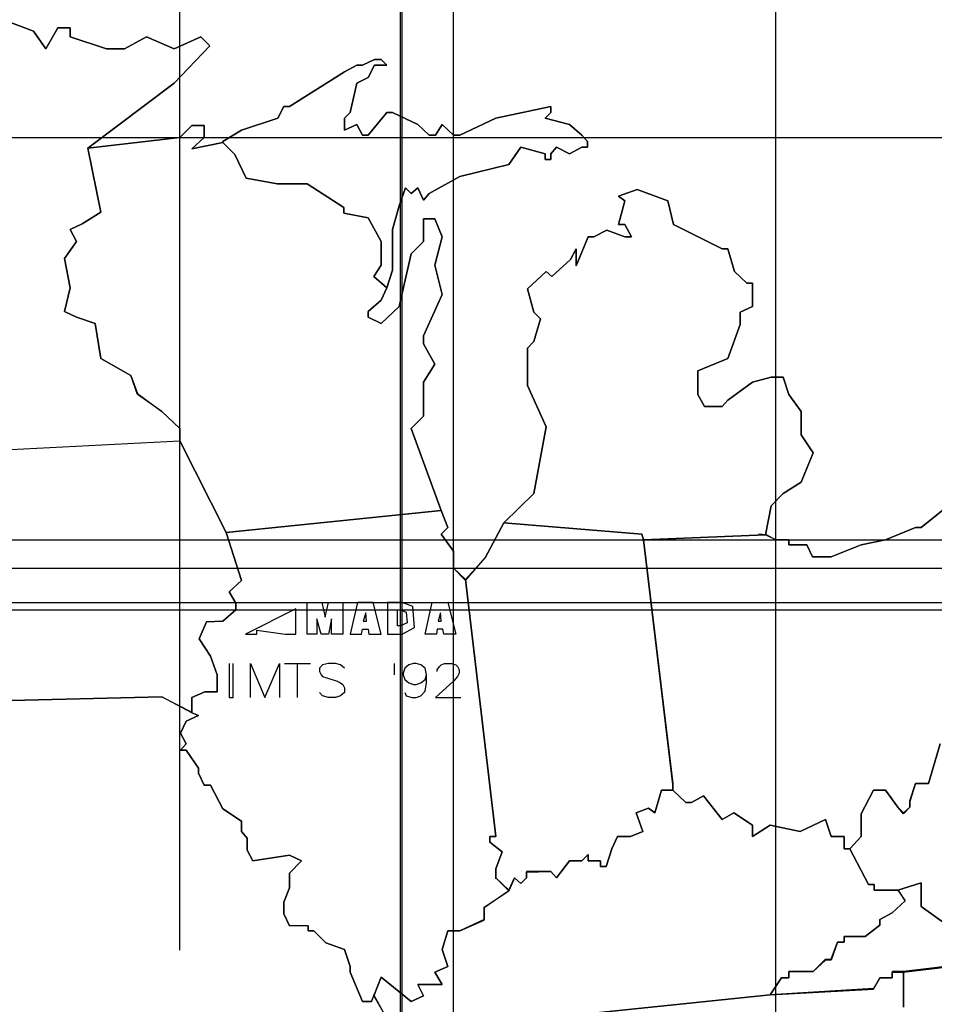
# Model space of a CAD drawing. Extents: x 0 to 4.67, y 0 to 2.74.
# Tile 3 of 4: x 2.43 to 3.55, y 1.28 to 2.49. Entities that reach past the tile are written whole.
import ezdxf

# ---------------------------------------------------------------- set-up
doc = ezdxf.new("R2010")
doc.units = 0
doc.header["$PDMODE"] = 2
doc.layers.add('CK_LEVEL_1', color=7, linetype='CONTINUOUS')

msp = doc.modelspace()

# ---------------------------------------------------------------- linework, layer by layer
at = {"layer": 'CK_LEVEL_1', "color": 2, "linetype": 'CONTINUOUS'}
for p, q in [((2.445, 2.479), (2.408, 2.493)), ((2.408, 2.493), (2.445, 2.479)), ((2.46, 2.457), (2.445, 2.479)), ((2.445, 2.479), (2.46, 2.457)), ((2.475, 2.483), (2.46, 2.457)), ((2.46, 2.457), (2.475, 2.483)), ((2.49, 2.483), (2.475, 2.483)), ((2.475, 2.483), (2.49, 2.483)), ((2.49, 2.472), (2.49, 2.483)), ((2.49, 2.483), (2.49, 2.472)), ((2.535, 2.457), (2.49, 2.472)), ((2.49, 2.472), (2.535, 2.457)), ((2.584, 2.472), (2.557, 2.457)), ((2.557, 2.457), (2.584, 2.472)), ((2.618, 2.457), (2.584, 2.472)), ((2.584, 2.472), (2.618, 2.457)), ((2.651, 2.472), (2.618, 2.457)), ((2.618, 2.457), (2.651, 2.472)), ((2.662, 2.461), (2.651, 2.472)), ((2.651, 2.472), (2.662, 2.461)), ((2.618, 2.415), (2.662, 2.461)), ((2.662, 2.461), (2.618, 2.415)), ((2.557, 2.457), (2.535, 2.457)), ((2.535, 2.457), (2.557, 2.457)), ((2.843, 2.437), (2.828, 2.429)), ((2.828, 2.429), (2.843, 2.437)), ((2.85, 2.437), (2.843, 2.437)), ((2.843, 2.437), (2.85, 2.437)), ((2.865, 2.444), (2.85, 2.437)), ((2.85, 2.437), (2.865, 2.444)), ((2.857, 2.422), (2.865, 2.437)), ((2.865, 2.437), (2.857, 2.422)), ((2.873, 2.444), (2.865, 2.444)), ((2.865, 2.444), (2.873, 2.444)), ((2.865, 2.437), (2.88, 2.437)), ((2.88, 2.437), (2.865, 2.437)), ((2.88, 2.437), (2.873, 2.444)), ((2.873, 2.444), (2.88, 2.437)), ((2.828, 2.429), (2.76, 2.386)), ((2.76, 2.386), (2.828, 2.429)), ((2.512, 2.335), (2.618, 2.415)), ((2.618, 2.415), (2.512, 2.335)), ((2.835, 2.379), (2.843, 2.415)), ((2.843, 2.415), (2.835, 2.379)), ((2.843, 2.415), (2.857, 2.422)), ((2.857, 2.422), (2.843, 2.415)), ((2.753, 2.386), (2.746, 2.372)), ((2.746, 2.372), (2.753, 2.386)), ((2.76, 2.386), (2.753, 2.386)), ((2.753, 2.386), (2.76, 2.386)), ((2.828, 2.372), (2.835, 2.379)), ((2.835, 2.379), (2.828, 2.372)), ((2.88, 2.379), (2.857, 2.351)), ((2.857, 2.351), (2.88, 2.379)), ((2.887, 2.379), (2.88, 2.379)), ((2.88, 2.379), (2.887, 2.379)), ((2.918, 2.364), (2.887, 2.379)), ((2.887, 2.379), (2.918, 2.364)), ((3.082, 2.386), (3.014, 2.372)), ((3.014, 2.372), (3.082, 2.386)), ((3.075, 2.372), (3.082, 2.379)), ((3.082, 2.379), (3.075, 2.372)), ((3.082, 2.379), (3.082, 2.386)), ((3.082, 2.386), (3.082, 2.379)), ((2.64, 2.363), (2.625, 2.348)), ((2.625, 2.348), (2.64, 2.363)), ((2.655, 2.363), (2.64, 2.363)), ((2.64, 2.363), (2.655, 2.363)), ((2.655, 2.348), (2.655, 2.363)), ((2.655, 2.363), (2.655, 2.348)), ((2.746, 2.372), (2.701, 2.357)), ((2.701, 2.357), (2.746, 2.372)), ((2.828, 2.357), (2.828, 2.372)), ((2.828, 2.372), (2.828, 2.357)), ((2.843, 2.364), (2.828, 2.357)), ((2.828, 2.357), (2.843, 2.364)), ((2.85, 2.351), (2.843, 2.364)), ((2.843, 2.364), (2.85, 2.351)), ((2.932, 2.351), (2.918, 2.364)), ((2.918, 2.364), (2.932, 2.351)), ((2.948, 2.364), (2.94, 2.351)), ((2.94, 2.351), (2.948, 2.364)), ((2.962, 2.351), (2.948, 2.364)), ((2.948, 2.364), (2.962, 2.351)), ((3.014, 2.372), (2.97, 2.351)), ((2.97, 2.351), (3.014, 2.372)), ((3.105, 2.364), (3.075, 2.372)), ((3.075, 2.372), (3.105, 2.364)), ((3.12, 2.351), (3.105, 2.364)), ((3.105, 2.364), (3.12, 2.351)), ((2.701, 2.357), (2.678, 2.343)), ((2.678, 2.343), (2.701, 2.357)), ((2.857, 2.351), (2.85, 2.351)), ((2.85, 2.351), (2.857, 2.351)), ((2.94, 2.351), (2.932, 2.351)), ((2.932, 2.351), (2.94, 2.351)), ((2.97, 2.351), (2.962, 2.351)), ((2.962, 2.351), (2.97, 2.351)), ((3.127, 2.343), (3.12, 2.351)), ((3.12, 2.351), (3.127, 2.343)), ((2.625, 2.348), (2.512, 2.335)), ((2.512, 2.335), (2.625, 2.348)), ((2.64, 2.334), (2.655, 2.348)), ((2.655, 2.348), (2.64, 2.334)), ((2.678, 2.342), (2.64, 2.334)), ((2.64, 2.334), (2.678, 2.342)), ((2.678, 2.343), (2.678, 2.342)), ((2.678, 2.342), (2.678, 2.343)), ((2.678, 2.342), (2.693, 2.327)), ((2.693, 2.327), (2.678, 2.342)), ((3.127, 2.336), (3.127, 2.343)), ((3.127, 2.343), (3.127, 2.336)), ((2.512, 2.335), (2.528, 2.256)), ((2.528, 2.256), (2.512, 2.335)), ((2.693, 2.327), (2.707, 2.298)), ((2.707, 2.298), (2.693, 2.327)), ((3.03, 2.315), (3.045, 2.336)), ((3.045, 2.336), (3.03, 2.315)), ((3.045, 2.336), (3.075, 2.328)), ((3.075, 2.328), (3.045, 2.336)), ((3.075, 2.328), (3.075, 2.321)), ((3.075, 2.321), (3.075, 2.328)), ((3.082, 2.328), (3.089, 2.336)), ((3.089, 2.336), (3.082, 2.328)), ((3.082, 2.321), (3.082, 2.328)), ((3.082, 2.328), (3.082, 2.321)), ((3.089, 2.336), (3.105, 2.328)), ((3.105, 2.328), (3.089, 2.336)), ((3.105, 2.328), (3.12, 2.336)), ((3.12, 2.336), (3.105, 2.328)), ((3.12, 2.336), (3.127, 2.336)), ((3.127, 2.336), (3.12, 2.336)), ((2.97, 2.3), (3.03, 2.315)), ((3.03, 2.315), (2.97, 2.3)), ((3.075, 2.321), (3.082, 2.321)), ((3.082, 2.321), (3.075, 2.321)), ((2.707, 2.298), (2.745, 2.291)), ((2.745, 2.291), (2.707, 2.298)), ((2.745, 2.291), (2.782, 2.291)), ((2.782, 2.291), (2.745, 2.291)), ((2.782, 2.291), (2.827, 2.262)), ((2.827, 2.262), (2.782, 2.291)), ((2.932, 2.279), (2.97, 2.3)), ((2.97, 2.3), (2.932, 2.279)), ((2.895, 2.264), (2.903, 2.286)), ((2.903, 2.286), (2.895, 2.264)), ((2.903, 2.286), (2.91, 2.279)), ((2.91, 2.279), (2.903, 2.286)), ((2.91, 2.279), (2.918, 2.286)), ((2.918, 2.286), (2.91, 2.279)), ((2.918, 2.286), (2.925, 2.271)), ((2.925, 2.271), (2.918, 2.286)), ((2.925, 2.271), (2.932, 2.279)), ((2.932, 2.279), (2.925, 2.271)), ((3.188, 2.284), (3.165, 2.276)), ((3.165, 2.276), (3.188, 2.284)), ((3.226, 2.27), (3.188, 2.284)), ((3.188, 2.284), (3.226, 2.27)), ((3.165, 2.276), (3.173, 2.27)), ((3.173, 2.27), (3.165, 2.276)), ((3.173, 2.27), (3.165, 2.241)), ((3.165, 2.241), (3.173, 2.27)), ((3.233, 2.241), (3.226, 2.27)), ((3.226, 2.27), (3.233, 2.241)), ((2.528, 2.256), (2.505, 2.242)), ((2.505, 2.242), (2.528, 2.256)), ((2.827, 2.262), (2.827, 2.255)), ((2.827, 2.255), (2.827, 2.262)), ((2.827, 2.255), (2.857, 2.249)), ((2.857, 2.249), (2.827, 2.255)), ((2.887, 2.235), (2.895, 2.264)), ((2.895, 2.264), (2.887, 2.235)), ((2.505, 2.242), (2.49, 2.235)), ((2.49, 2.235), (2.505, 2.242)), ((2.857, 2.249), (2.873, 2.22)), ((2.873, 2.22), (2.857, 2.249)), ((2.939, 2.248), (2.925, 2.248)), ((2.925, 2.248), (2.925, 2.22)), ((2.925, 2.22), (2.925, 2.248)), ((2.925, 2.248), (2.939, 2.248)), ((2.948, 2.226), (2.939, 2.248)), ((2.939, 2.248), (2.948, 2.226)), ((2.49, 2.235), (2.498, 2.22)), ((2.498, 2.22), (2.49, 2.235)), ((2.887, 2.185), (2.887, 2.235)), ((2.887, 2.235), (2.887, 2.185)), ((3.151, 2.234), (3.135, 2.226)), ((3.135, 2.226), (3.151, 2.234)), ((3.173, 2.226), (3.151, 2.234)), ((3.151, 2.234), (3.173, 2.226)), ((3.165, 2.241), (3.173, 2.241)), ((3.173, 2.241), (3.165, 2.241)), ((3.173, 2.241), (3.181, 2.226)), ((3.181, 2.226), (3.173, 2.241)), ((3.293, 2.211), (3.233, 2.241)), ((3.233, 2.241), (3.293, 2.211)), ((2.498, 2.22), (2.483, 2.199)), ((2.483, 2.199), (2.498, 2.22)), ((2.873, 2.22), (2.873, 2.191)), ((2.873, 2.191), (2.873, 2.22)), ((2.925, 2.22), (2.91, 2.205)), ((2.91, 2.205), (2.925, 2.22)), ((2.939, 2.191), (2.948, 2.226)), ((2.948, 2.226), (2.939, 2.191)), ((3.128, 2.226), (3.113, 2.19)), ((3.113, 2.19), (3.128, 2.226)), ((3.135, 2.226), (3.128, 2.226)), ((3.128, 2.226), (3.135, 2.226)), ((3.181, 2.226), (3.173, 2.226)), ((3.173, 2.226), (3.181, 2.226)), ((2.91, 2.205), (2.895, 2.14)), ((2.895, 2.14), (2.91, 2.205)), ((3.113, 2.211), (3.106, 2.198)), ((3.106, 2.198), (3.113, 2.211)), ((3.113, 2.19), (3.113, 2.211)), ((3.113, 2.211), (3.113, 2.19)), ((3.3, 2.211), (3.293, 2.211)), ((3.293, 2.211), (3.3, 2.211)), ((3.308, 2.183), (3.3, 2.211)), ((3.3, 2.211), (3.308, 2.183)), ((2.483, 2.199), (2.49, 2.163)), ((2.49, 2.163), (2.483, 2.199)), ((3.106, 2.198), (3.083, 2.177)), ((3.083, 2.177), (3.106, 2.198)), ((2.873, 2.191), (2.864, 2.177)), ((2.864, 2.177), (2.873, 2.191)), ((2.88, 2.163), (2.887, 2.185)), ((2.887, 2.185), (2.88, 2.163)), ((2.948, 2.155), (2.939, 2.191)), ((2.939, 2.191), (2.948, 2.155)), ((3.076, 2.183), (3.053, 2.162)), ((3.053, 2.162), (3.076, 2.183)), ((3.083, 2.177), (3.076, 2.183)), ((3.076, 2.183), (3.083, 2.177)), ((3.323, 2.169), (3.308, 2.183)), ((3.308, 2.183), (3.323, 2.169)), ((2.864, 2.177), (2.88, 2.163)), ((2.88, 2.163), (2.864, 2.177)), ((3.33, 2.169), (3.323, 2.169)), ((3.323, 2.169), (3.33, 2.169)), ((3.33, 2.14), (3.33, 2.169)), ((3.33, 2.169), (3.33, 2.14)), ((2.49, 2.163), (2.483, 2.134)), ((2.483, 2.134), (2.49, 2.163)), ((2.873, 2.148), (2.88, 2.163)), ((2.88, 2.163), (2.873, 2.148)), ((3.053, 2.162), (3.061, 2.133)), ((3.061, 2.133), (3.053, 2.162)), ((2.857, 2.134), (2.873, 2.148)), ((2.873, 2.148), (2.857, 2.134)), ((2.925, 2.104), (2.948, 2.155)), ((2.948, 2.155), (2.925, 2.104)), ((2.483, 2.134), (2.498, 2.127)), ((2.498, 2.127), (2.483, 2.134)), ((2.857, 2.127), (2.857, 2.134)), ((2.857, 2.134), (2.857, 2.127)), ((2.895, 2.14), (2.873, 2.119)), ((2.873, 2.119), (2.895, 2.14)), ((3.061, 2.133), (3.069, 2.125)), ((3.069, 2.125), (3.061, 2.133)), ((3.315, 2.133), (3.33, 2.14)), ((3.33, 2.14), (3.315, 2.133)), ((3.315, 2.118), (3.315, 2.133)), ((3.315, 2.133), (3.315, 2.118)), ((2.498, 2.127), (2.521, 2.119)), ((2.521, 2.119), (2.498, 2.127)), ((2.873, 2.119), (2.857, 2.127)), ((2.857, 2.127), (2.873, 2.119)), ((3.069, 2.125), (3.061, 2.097)), ((3.061, 2.097), (3.069, 2.125)), ((2.521, 2.119), (2.528, 2.076)), ((2.528, 2.076), (2.521, 2.119)), ((3.3, 2.076), (3.315, 2.118)), ((3.315, 2.118), (3.3, 2.076)), ((2.925, 2.094), (2.925, 2.104)), ((2.925, 2.104), (2.925, 2.094)), ((3.061, 2.097), (3.053, 2.089)), ((3.053, 2.089), (3.061, 2.097)), ((2.939, 2.069), (2.925, 2.094)), ((2.925, 2.094), (2.939, 2.069)), ((3.053, 2.089), (3.053, 2.043)), ((3.053, 2.043), (3.053, 2.089)), ((2.528, 2.076), (2.565, 2.055)), ((2.565, 2.055), (2.528, 2.076)), ((3.263, 2.061), (3.3, 2.076)), ((3.3, 2.076), (3.263, 2.061)), ((2.925, 2.047), (2.939, 2.069)), ((2.939, 2.069), (2.925, 2.047)), ((3.263, 2.032), (3.263, 2.061)), ((3.263, 2.061), (3.263, 2.032)), ((2.565, 2.055), (2.573, 2.033)), ((2.573, 2.032), (2.565, 2.055)), ((3.353, 2.053), (3.33, 2.047)), ((3.33, 2.047), (3.353, 2.053)), ((3.368, 2.053), (3.353, 2.053)), ((3.353, 2.053), (3.368, 2.053)), ((3.375, 2.032), (3.368, 2.053)), ((3.368, 2.053), (3.375, 2.032)), ((2.925, 2.005), (2.925, 2.047)), ((2.925, 2.047), (2.925, 2.005)), ((3.053, 2.043), (3.076, 1.992)), ((3.076, 1.992), (3.053, 2.043)), ((3.33, 2.047), (3.3, 2.025)), ((3.3, 2.025), (3.33, 2.047)), ((2.573, 2.033), (2.603, 2.011)), ((2.603, 2.011), (2.573, 2.032)), ((3.271, 2.017), (3.263, 2.032)), ((3.263, 2.032), (3.271, 2.017)), ((3.3, 2.025), (3.293, 2.017)), ((3.293, 2.017), (3.3, 2.025)), ((3.39, 2.011), (3.375, 2.032)), ((3.375, 2.032), (3.39, 2.011)), ((3.293, 2.017), (3.271, 2.017)), ((3.271, 2.017), (3.293, 2.017)), ((2.603, 2.011), (2.625, 1.99)), ((2.625, 1.99), (2.603, 2.011)), ((2.91, 1.99), (2.925, 2.005)), ((2.925, 2.005), (2.91, 1.99)), ((3.39, 1.982), (3.39, 2.011)), ((3.39, 2.011), (3.39, 1.982)), ((2.625, 1.99), (2.625, 1.975)), ((2.625, 1.975), (2.625, 1.99)), ((2.947, 1.889), (2.91, 1.99)), ((2.91, 1.99), (2.947, 1.889)), ((3.076, 1.992), (3.061, 1.91)), ((3.061, 1.91), (3.076, 1.992)), ((2.378, 1.962), (2.625, 1.975)), ((2.625, 1.975), (2.682, 1.862)), ((2.682, 1.862), (2.625, 1.975)), ((3.405, 1.96), (3.39, 1.982)), ((3.39, 1.982), (3.405, 1.96)), ((3.39, 1.924), (3.405, 1.96)), ((3.405, 1.96), (3.39, 1.924)), ((3.368, 1.91), (3.39, 1.924)), ((3.39, 1.924), (3.368, 1.91)), ((3.061, 1.91), (3.024, 1.874)), ((3.024, 1.874), (3.061, 1.91)), ((3.353, 1.895), (3.368, 1.91)), ((3.368, 1.91), (3.353, 1.895)), ((3.591, 1.911), (3.538, 1.868)), ((3.538, 1.868), (3.591, 1.911)), ((3.346, 1.859), (3.353, 1.895)), ((3.353, 1.895), (3.346, 1.859)), ((2.682, 1.862), (2.947, 1.889)), ((2.947, 1.889), (2.682, 1.862)), ((2.955, 1.868), (2.947, 1.889)), ((2.947, 1.889), (2.955, 1.868)), ((2.947, 1.86), (2.955, 1.868)), ((2.955, 1.868), (2.947, 1.86)), ((3.024, 1.874), (3.001, 1.831)), ((3.001, 1.831), (3.024, 1.874)), ((3.024, 1.874), (3.194, 1.86)), ((3.194, 1.86), (3.024, 1.874)), ((3.531, 1.868), (3.494, 1.853)), ((3.494, 1.853), (3.531, 1.868)), ((3.538, 1.868), (3.531, 1.868)), ((3.531, 1.868), (3.538, 1.868)), ((2.682, 1.862), (2.701, 1.803)), ((2.701, 1.803), (2.682, 1.862)), ((2.962, 1.839), (2.947, 1.86)), ((2.947, 1.86), (2.962, 1.839)), ((3.194, 1.86), (3.196, 1.853)), ((3.196, 1.853), (3.194, 1.86)), ((3.196, 1.853), (3.346, 1.859)), ((3.346, 1.859), (3.196, 1.853)), ((3.346, 1.859), (3.338, 1.86)), ((3.346, 1.859), (3.346, 1.86)), ((3.346, 1.86), (3.359, 1.853)), ((3.359, 1.853), (3.346, 1.859)), ((3.232, 1.552), (3.196, 1.853)), ((3.196, 1.853), (3.232, 1.553)), ((3.375, 1.853), (3.359, 1.853)), ((3.359, 1.853), (3.375, 1.853)), ((3.375, 1.847), (3.375, 1.853)), ((3.375, 1.853), (3.375, 1.847)), ((3.397, 1.847), (3.375, 1.847)), ((3.375, 1.847), (3.397, 1.847)), ((3.404, 1.832), (3.397, 1.847)), ((3.397, 1.847), (3.404, 1.832)), ((3.464, 1.847), (3.427, 1.832)), ((3.427, 1.832), (3.464, 1.847)), ((3.494, 1.853), (3.464, 1.847)), ((3.464, 1.847), (3.494, 1.853)), ((2.962, 1.818), (2.962, 1.839)), ((2.962, 1.839), (2.962, 1.818)), ((3.001, 1.831), (2.977, 1.804)), ((2.977, 1.803), (3.001, 1.831)), ((3.427, 1.832), (3.404, 1.832)), ((3.404, 1.832), (3.427, 1.832)), ((2.977, 1.804), (2.962, 1.818)), ((2.962, 1.818), (2.977, 1.803)), ((2.701, 1.803), (2.686, 1.789)), ((2.686, 1.789), (2.701, 1.803)), ((3.014, 1.488), (2.977, 1.804)), ((2.977, 1.804), (3.014, 1.488)), ((2.686, 1.789), (2.694, 1.775)), ((2.694, 1.775), (2.686, 1.789)), ((2.694, 1.775), (2.694, 1.767)), ((2.694, 1.767), (2.694, 1.775)), ((2.782, 1.737), (2.782, 1.776)), ((2.782, 1.776), (2.8, 1.776)), ((2.8, 1.776), (2.804, 1.758)), ((2.804, 1.758), (2.808, 1.776)), ((2.808, 1.776), (2.826, 1.776)), ((2.826, 1.776), (2.826, 1.737)), ((2.844, 1.776), (2.835, 1.737)), ((2.854, 1.776), (2.844, 1.776)), ((2.863, 1.776), (2.854, 1.776)), ((2.873, 1.737), (2.863, 1.776)), ((2.899, 1.776), (2.881, 1.776)), ((2.881, 1.776), (2.881, 1.737)), ((2.912, 1.771), (2.899, 1.776)), ((2.914, 1.745), (2.912, 1.771)), ((2.927, 1.737), (2.936, 1.776)), ((2.936, 1.776), (2.946, 1.776)), ((2.946, 1.776), (2.955, 1.776)), ((2.955, 1.776), (2.965, 1.737)), ((2.694, 1.767), (2.678, 1.753)), ((2.678, 1.753), (2.694, 1.767)), ((2.768, 1.768), (2.706, 1.737)), ((2.768, 1.737), (2.768, 1.768)), ((2.854, 1.763), (2.851, 1.753)), ((2.855, 1.753), (2.854, 1.763)), ((2.893, 1.747), (2.893, 1.767)), ((2.893, 1.767), (2.897, 1.767)), ((2.897, 1.767), (2.904, 1.764)), ((2.904, 1.764), (2.905, 1.751)), ((2.946, 1.763), (2.943, 1.753)), ((2.947, 1.753), (2.946, 1.763)), ((2.658, 1.752), (2.649, 1.731)), ((2.649, 1.731), (2.658, 1.752)), ((2.678, 1.753), (2.658, 1.752)), ((2.658, 1.752), (2.678, 1.753)), ((2.799, 1.737), (2.794, 1.756)), ((2.794, 1.756), (2.794, 1.737)), ((2.812, 1.756), (2.808, 1.737)), ((2.812, 1.737), (2.812, 1.756)), ((2.851, 1.753), (2.855, 1.753)), ((2.897, 1.747), (2.893, 1.747)), ((2.905, 1.751), (2.897, 1.747)), ((2.899, 1.737), (2.914, 1.745)), ((2.943, 1.753), (2.947, 1.753)), ((2.706, 1.737), (2.72, 1.737)), ((2.72, 1.737), (2.72, 1.742)), ((2.72, 1.742), (2.755, 1.737)), ((2.755, 1.737), (2.768, 1.737)), ((2.794, 1.737), (2.782, 1.737)), ((2.808, 1.737), (2.799, 1.737)), ((2.826, 1.737), (2.812, 1.737)), ((2.835, 1.737), (2.849, 1.737)), ((2.849, 1.737), (2.85, 1.743)), ((2.85, 1.743), (2.857, 1.743)), ((2.857, 1.743), (2.858, 1.737)), ((2.858, 1.737), (2.873, 1.737)), ((2.881, 1.737), (2.899, 1.737)), ((2.941, 1.737), (2.927, 1.737)), ((2.942, 1.743), (2.941, 1.737)), ((2.949, 1.743), (2.942, 1.743)), ((2.95, 1.737), (2.949, 1.743)), ((2.965, 1.737), (2.95, 1.737)), ((2.649, 1.731), (2.663, 1.71)), ((2.663, 1.71), (2.649, 1.731)), ((2.663, 1.71), (2.671, 1.687)), ((2.671, 1.687), (2.663, 1.71)), ((2.686, 1.701), (2.686, 1.659)), ((2.691, 1.659), (2.691, 1.701)), ((2.712, 1.659), (2.712, 1.701)), ((2.712, 1.701), (2.73, 1.659)), ((2.73, 1.659), (2.748, 1.701)), ((2.748, 1.701), (2.748, 1.659)), ((2.754, 1.701), (2.786, 1.701)), ((2.77, 1.659), (2.77, 1.701)), ((2.801, 1.699), (2.797, 1.695)), ((2.808, 1.701), (2.801, 1.699)), ((2.817, 1.701), (2.808, 1.701)), ((2.823, 1.699), (2.817, 1.701)), ((2.828, 1.695), (2.823, 1.699)), ((2.889, 1.701), (2.889, 1.687)), ((2.907, 1.699), (2.902, 1.695)), ((2.913, 1.701), (2.907, 1.699)), ((2.916, 1.701), (2.913, 1.701)), ((2.922, 1.699), (2.916, 1.701)), ((2.927, 1.695), (2.922, 1.699)), ((2.942, 1.693), (2.945, 1.697)), ((2.945, 1.697), (2.947, 1.699)), ((2.947, 1.699), (2.951, 1.701)), ((2.951, 1.701), (2.96, 1.701)), ((2.96, 1.701), (2.965, 1.699)), ((2.965, 1.699), (2.967, 1.697)), ((2.967, 1.697), (2.969, 1.693)), ((2.671, 1.687), (2.671, 1.666)), ((2.671, 1.666), (2.671, 1.687)), ((2.797, 1.695), (2.797, 1.691)), ((2.797, 1.691), (2.799, 1.687)), ((2.799, 1.687), (2.801, 1.685)), ((2.801, 1.685), (2.806, 1.683)), ((2.902, 1.695), (2.9, 1.689)), ((2.9, 1.689), (2.9, 1.687)), ((2.9, 1.687), (2.902, 1.681)), ((2.929, 1.687), (2.927, 1.695)), ((2.927, 1.681), (2.929, 1.687)), ((2.929, 1.677), (2.929, 1.687)), ((2.942, 1.691), (2.942, 1.693)), ((2.967, 1.685), (2.962, 1.679)), ((2.969, 1.689), (2.967, 1.685)), ((2.969, 1.693), (2.969, 1.689)), ((2.806, 1.683), (2.819, 1.679)), ((2.819, 1.679), (2.823, 1.677)), ((2.823, 1.677), (2.826, 1.675)), ((2.826, 1.675), (2.828, 1.671)), ((2.902, 1.681), (2.907, 1.677)), ((2.907, 1.677), (2.913, 1.675)), ((2.913, 1.675), (2.916, 1.675)), ((2.916, 1.675), (2.922, 1.677)), ((2.922, 1.677), (2.927, 1.681)), ((2.927, 1.667), (2.929, 1.677)), ((2.962, 1.679), (2.94, 1.659)), ((2.281, 1.652), (2.603, 1.66)), ((2.603, 1.66), (2.281, 1.652)), ((2.603, 1.66), (2.64, 1.641)), ((2.64, 1.64), (2.603, 1.66)), ((2.656, 1.666), (2.64, 1.659)), ((2.64, 1.659), (2.656, 1.666)), ((2.671, 1.666), (2.656, 1.666)), ((2.656, 1.666), (2.671, 1.666)), ((2.801, 1.661), (2.797, 1.665)), ((2.808, 1.659), (2.801, 1.661)), ((2.823, 1.661), (2.817, 1.659)), ((2.828, 1.665), (2.823, 1.661)), ((2.828, 1.671), (2.828, 1.665)), ((2.902, 1.665), (2.904, 1.661)), ((2.904, 1.661), (2.911, 1.659)), ((2.916, 1.659), (2.922, 1.661)), ((2.922, 1.661), (2.927, 1.667)), ((2.64, 1.659), (2.64, 1.641)), ((2.64, 1.642), (2.64, 1.659)), ((2.686, 1.659), (2.691, 1.659)), ((2.817, 1.659), (2.808, 1.659)), ((2.911, 1.659), (2.916, 1.659)), ((2.94, 1.659), (2.971, 1.659)), ((2.648, 1.637), (2.633, 1.63)), ((2.633, 1.63), (2.648, 1.637)), ((2.64, 1.641), (2.64, 1.642)), ((2.64, 1.642), (2.64, 1.64)), ((2.64, 1.641), (2.64, 1.642)), ((2.64, 1.64), (2.648, 1.637)), ((2.648, 1.637), (2.64, 1.64)), ((2.633, 1.63), (2.626, 1.615)), ((2.626, 1.615), (2.633, 1.63)), ((2.626, 1.615), (2.633, 1.602)), ((2.633, 1.602), (2.626, 1.615)), ((2.633, 1.602), (2.626, 1.594)), ((2.626, 1.594), (2.633, 1.602)), ((3.561, 1.602), (3.547, 1.553)), ((3.547, 1.553), (3.561, 1.602)), ((2.626, 1.594), (2.633, 1.594)), ((2.633, 1.594), (2.626, 1.594)), ((2.633, 1.594), (2.648, 1.572)), ((2.648, 1.572), (2.633, 1.594)), ((2.648, 1.572), (2.648, 1.566)), ((2.648, 1.566), (2.648, 1.572)), ((2.648, 1.566), (2.655, 1.551)), ((2.655, 1.551), (2.648, 1.566)), ((2.655, 1.551), (2.663, 1.551)), ((2.663, 1.551), (2.655, 1.551)), ((2.663, 1.551), (2.678, 1.522)), ((2.678, 1.522), (2.663, 1.551)), ((3.232, 1.553), (3.232, 1.545)), ((3.232, 1.545), (3.232, 1.552)), ((3.531, 1.553), (3.524, 1.531)), ((3.524, 1.532), (3.531, 1.553)), ((3.547, 1.553), (3.531, 1.553)), ((3.531, 1.553), (3.547, 1.553)), ((3.21, 1.517), (3.218, 1.545)), ((3.218, 1.545), (3.21, 1.517)), ((3.218, 1.545), (3.232, 1.545)), ((3.232, 1.545), (3.218, 1.545)), ((3.232, 1.545), (3.248, 1.53)), ((3.248, 1.53), (3.232, 1.545)), ((3.479, 1.545), (3.464, 1.516)), ((3.464, 1.516), (3.479, 1.545)), ((3.494, 1.545), (3.479, 1.545)), ((3.479, 1.545), (3.494, 1.545)), ((3.509, 1.524), (3.494, 1.545)), ((3.494, 1.545), (3.509, 1.524)), ((3.248, 1.53), (3.255, 1.53)), ((3.255, 1.53), (3.248, 1.53)), ((3.255, 1.53), (3.27, 1.538)), ((3.27, 1.538), (3.255, 1.53)), ((3.27, 1.538), (3.293, 1.509)), ((3.293, 1.509), (3.27, 1.538)), ((3.524, 1.524), (3.524, 1.532)), ((3.524, 1.531), (3.524, 1.524)), ((2.678, 1.522), (2.701, 1.507)), ((2.701, 1.507), (2.678, 1.522)), ((3.187, 1.517), (3.202, 1.523)), ((3.202, 1.523), (3.187, 1.517)), ((3.195, 1.494), (3.187, 1.517)), ((3.187, 1.517), (3.195, 1.494)), ((3.202, 1.523), (3.21, 1.517)), ((3.21, 1.517), (3.202, 1.523)), ((3.293, 1.509), (3.307, 1.517)), ((3.307, 1.517), (3.293, 1.509)), ((3.307, 1.517), (3.33, 1.502)), ((3.33, 1.502), (3.307, 1.517)), ((3.464, 1.516), (3.464, 1.488)), ((3.464, 1.488), (3.464, 1.516)), ((3.516, 1.516), (3.509, 1.524)), ((3.509, 1.524), (3.516, 1.517)), ((3.524, 1.524), (3.516, 1.516)), ((3.516, 1.517), (3.524, 1.524)), ((2.701, 1.507), (2.701, 1.494)), ((2.701, 1.494), (2.701, 1.507)), ((3.389, 1.494), (3.42, 1.509)), ((3.42, 1.509), (3.389, 1.494)), ((3.42, 1.509), (3.427, 1.488)), ((3.427, 1.488), (3.42, 1.509)), ((2.701, 1.494), (2.708, 1.486)), ((2.708, 1.486), (2.701, 1.494)), ((3.18, 1.488), (3.195, 1.494)), ((3.195, 1.494), (3.18, 1.488)), ((3.33, 1.502), (3.33, 1.488)), ((3.33, 1.488), (3.352, 1.502)), ((3.352, 1.502), (3.33, 1.488)), ((3.33, 1.488), (3.33, 1.502)), ((3.352, 1.502), (3.389, 1.494)), ((3.389, 1.494), (3.352, 1.502)), ((2.708, 1.486), (2.708, 1.471)), ((2.708, 1.471), (2.708, 1.486)), ((3.007, 1.481), (3.007, 1.488)), ((3.007, 1.488), (3.014, 1.488)), ((3.014, 1.488), (3.007, 1.488)), ((3.007, 1.488), (3.007, 1.481)), ((3.022, 1.469), (3.007, 1.481)), ((3.007, 1.481), (3.022, 1.469)), ((3.157, 1.473), (3.164, 1.488)), ((3.164, 1.488), (3.157, 1.473)), ((3.164, 1.488), (3.18, 1.488)), ((3.18, 1.488), (3.164, 1.488)), ((3.427, 1.488), (3.443, 1.488)), ((3.443, 1.488), (3.427, 1.488)), ((3.443, 1.488), (3.443, 1.473)), ((3.443, 1.473), (3.443, 1.488)), ((3.464, 1.488), (3.45, 1.473)), ((3.45, 1.473), (3.464, 1.488)), ((2.708, 1.471), (2.715, 1.458)), ((2.715, 1.458), (2.708, 1.471)), ((3.014, 1.448), (3.022, 1.469)), ((3.022, 1.469), (3.014, 1.448)), ((3.12, 1.458), (3.128, 1.466)), ((3.128, 1.466), (3.12, 1.458)), ((3.128, 1.466), (3.128, 1.458)), ((3.128, 1.458), (3.128, 1.466)), ((3.15, 1.451), (3.157, 1.473)), ((3.157, 1.473), (3.15, 1.451)), ((3.443, 1.473), (3.45, 1.473)), ((3.45, 1.473), (3.443, 1.473)), ((3.45, 1.473), (3.473, 1.429)), ((3.473, 1.429), (3.45, 1.473)), ((2.715, 1.458), (2.76, 1.465)), ((2.76, 1.465), (2.715, 1.458)), ((2.76, 1.465), (2.775, 1.458)), ((2.775, 1.458), (2.76, 1.465)), ((2.775, 1.458), (2.76, 1.443)), ((2.76, 1.443), (2.775, 1.458)), ((3.089, 1.437), (3.105, 1.458)), ((3.105, 1.458), (3.089, 1.437)), ((3.105, 1.458), (3.12, 1.458)), ((3.12, 1.458), (3.105, 1.458)), ((3.128, 1.458), (3.143, 1.458)), ((3.143, 1.458), (3.128, 1.458)), ((3.143, 1.458), (3.143, 1.451)), ((3.143, 1.451), (3.143, 1.458)), ((2.76, 1.443), (2.76, 1.425)), ((2.76, 1.425), (2.76, 1.443)), ((3.014, 1.436), (3.014, 1.448)), ((3.014, 1.448), (3.014, 1.437)), ((3.052, 1.444), (3.082, 1.445)), ((3.082, 1.445), (3.052, 1.445)), ((3.052, 1.445), (3.052, 1.437)), ((3.052, 1.437), (3.052, 1.444)), ((3.082, 1.445), (3.089, 1.437)), ((3.089, 1.437), (3.082, 1.445)), ((3.143, 1.451), (3.15, 1.451)), ((3.15, 1.451), (3.143, 1.451)), ((3.03, 1.421), (3.014, 1.437)), ((3.014, 1.437), (3.014, 1.436)), ((3.014, 1.437), (3.03, 1.422)), ((3.03, 1.422), (3.037, 1.437)), ((3.037, 1.437), (3.03, 1.421)), ((3.037, 1.437), (3.045, 1.43)), ((3.045, 1.43), (3.037, 1.437)), ((3.045, 1.43), (3.052, 1.437)), ((3.052, 1.437), (3.045, 1.43)), ((3.538, 1.431), (3.509, 1.422)), ((3.509, 1.422), (3.538, 1.431)), ((3.538, 1.402), (3.538, 1.431)), ((3.538, 1.431), (3.538, 1.402)), ((2.76, 1.425), (2.753, 1.407)), ((2.753, 1.407), (2.76, 1.425)), ((3, 1.401), (3.03, 1.421)), ((3.03, 1.421), (3, 1.4)), ((3.473, 1.429), (3.48, 1.429)), ((3.48, 1.429), (3.473, 1.429)), ((3.48, 1.429), (3.48, 1.422)), ((3.48, 1.422), (3.48, 1.429)), ((3.48, 1.422), (3.509, 1.422)), ((3.51, 1.422), (3.48, 1.422)), ((3.509, 1.422), (3.518, 1.409)), ((3.518, 1.409), (3.51, 1.422)), ((2.753, 1.407), (2.753, 1.393)), ((2.753, 1.393), (2.753, 1.407)), ((3.518, 1.409), (3.502, 1.394)), ((3.502, 1.394), (3.518, 1.409)), ((3, 1.385), (3, 1.401)), ((3, 1.4), (3, 1.386)), ((3.502, 1.394), (3.487, 1.386)), ((3.487, 1.386), (3.502, 1.394)), ((3.568, 1.38), (3.538, 1.402)), ((3.538, 1.402), (3.568, 1.38)), ((2.753, 1.393), (2.76, 1.378)), ((2.76, 1.378), (2.753, 1.393)), ((3, 1.386), (2.97, 1.372)), ((2.97, 1.372), (3, 1.385)), ((3.487, 1.386), (3.487, 1.379)), ((3.487, 1.379), (3.487, 1.386)), ((3.516, 1.321), (4.055, 1.386)), ((4.055, 1.386), (3.516, 1.322)), ((2.76, 1.378), (2.76, 1.379)), ((2.76, 1.379), (2.783, 1.378)), ((2.783, 1.378), (2.76, 1.378)), ((2.783, 1.378), (2.783, 1.372)), ((2.783, 1.372), (2.783, 1.378)), ((2.783, 1.372), (2.79, 1.372)), ((2.79, 1.372), (2.783, 1.372)), ((2.79, 1.372), (2.805, 1.357)), ((2.805, 1.357), (2.79, 1.372)), ((2.948, 1.349), (2.955, 1.372)), ((2.955, 1.372), (2.948, 1.349)), ((2.955, 1.372), (2.97, 1.372)), ((2.97, 1.372), (2.955, 1.372)), ((3.487, 1.379), (3.469, 1.365)), ((3.469, 1.365), (3.487, 1.379)), ((2.805, 1.357), (2.828, 1.349)), ((2.828, 1.349), (2.805, 1.357)), ((3.435, 1.358), (3.427, 1.336)), ((3.427, 1.337), (3.435, 1.358)), ((3.443, 1.358), (3.435, 1.358)), ((3.435, 1.358), (3.443, 1.358)), ((3.469, 1.365), (3.443, 1.365)), ((3.443, 1.365), (3.443, 1.358)), ((3.443, 1.358), (3.443, 1.365)), ((3.443, 1.365), (3.469, 1.365)), ((2.828, 1.349), (2.835, 1.328)), ((2.835, 1.328), (2.828, 1.349)), ((2.955, 1.328), (2.948, 1.349)), ((2.948, 1.349), (2.955, 1.328)), ((3.405, 1.322), (3.42, 1.337)), ((3.42, 1.336), (3.405, 1.322)), ((3.42, 1.337), (3.427, 1.337)), ((3.427, 1.336), (3.42, 1.336)), ((2.835, 1.328), (2.835, 1.321)), ((2.835, 1.321), (2.835, 1.328)), ((2.835, 1.321), (2.85, 1.285)), ((2.85, 1.285), (2.835, 1.321)), ((2.939, 1.321), (2.955, 1.328)), ((2.955, 1.328), (2.939, 1.321)), ((2.948, 1.306), (2.939, 1.321)), ((2.939, 1.321), (2.948, 1.306)), ((3.405, 1.322), (3.375, 1.322)), ((3.375, 1.322), (3.375, 1.314)), ((3.375, 1.314), (3.375, 1.322)), ((3.375, 1.322), (3.405, 1.322)), ((3.516, 1.322), (3.502, 1.322)), ((3.502, 1.322), (3.502, 1.314)), ((3.502, 1.314), (3.502, 1.321)), ((3.502, 1.321), (3.516, 1.321)), ((3.516, 1.278), (3.516, 1.322)), ((3.516, 1.322), (3.516, 1.278)), ((2.864, 1.292), (2.873, 1.315)), ((2.873, 1.315), (2.864, 1.292)), ((2.873, 1.315), (2.91, 1.285)), ((2.91, 1.285), (2.873, 1.315)), ((3.366, 1.314), (3.352, 1.293)), ((3.352, 1.293), (3.366, 1.314)), ((3.375, 1.314), (3.366, 1.314)), ((3.366, 1.314), (3.375, 1.314)), ((3.479, 1.3), (3.487, 1.314)), ((3.487, 1.314), (3.479, 1.301)), ((3.487, 1.314), (3.502, 1.314)), ((3.502, 1.314), (3.487, 1.314)), ((2.925, 1.292), (2.918, 1.306)), ((2.918, 1.306), (2.948, 1.306)), ((2.948, 1.306), (2.918, 1.306)), ((2.918, 1.306), (2.925, 1.292)), ((3.479, 1.301), (3.352, 1.293)), ((3.352, 1.293), (3.479, 1.3)), ((2.85, 1.285), (2.861, 1.285)), ((2.861, 1.285), (2.85, 1.285)), ((2.864, 1.293), (2.861, 1.285)), ((2.861, 1.285), (2.864, 1.292)), ((2.88, 1.264), (2.864, 1.293)), ((2.864, 1.292), (2.88, 1.264)), ((2.91, 1.285), (2.925, 1.292)), ((2.925, 1.292), (2.91, 1.285)), ((2.991, 1.256), (3.352, 1.293)), ((3.352, 1.293), (2.991, 1.256))]:
    msp.add_line(p, q, dxfattribs=at)
for p in [(2.625, 2.348), (3.359, 1.853), (3.359, 1.853), (2.962, 1.818), (2.899, 1.776), (2.897, 1.767)]:
    msp.add_point(p, dxfattribs=at)

doc.saveas('drawing.dxf')
